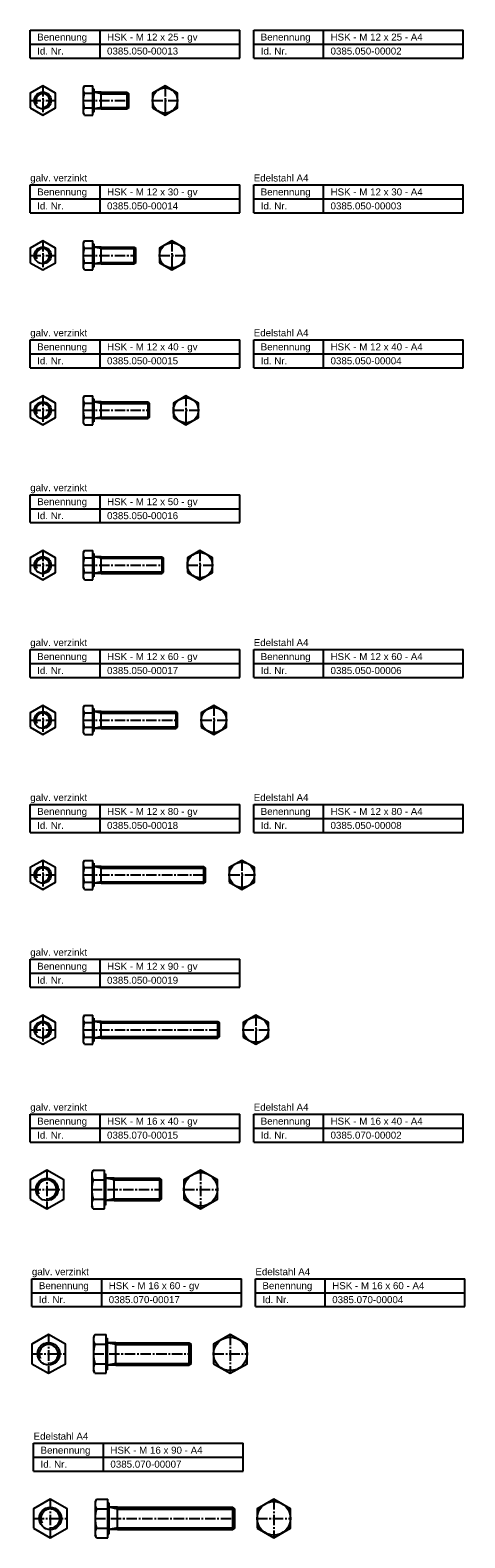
# Model space of a CAD drawing. Header units: millimetres. Extents: x -218 to 93, y 582 to 2735.
# Tile 1 of 2: x -218 to 93, y 582 to 1661. Entities that reach past the tile are written whole.
import ezdxf

# ---------------------------------------------------------------- set-up
doc = ezdxf.new("R2010")
doc.units = ezdxf.units.MM
doc.header["$LTSCALE"] = 10
doc.linetypes.add('MITTE2', pattern=[1.125, 0.75, -0.125, 0.125, -0.125])
doc.layers.add('HALFEN', color=2, linetype='CONTINUOUS')
doc.styles.add('ARIAL50', font='ARIAL.TTF', dxfattribs={"height": 5})

msp = doc.modelspace()

# ---------------------------------------------------------------- linework, layer by layer
at = {"layer": 'HALFEN'}
for p, q in [((-217.7, 1661), (-67.7, 1661)), ((-217.7, 1641), (-217.7, 1661)), ((-217.7, 1651), (-67.7, 1651)), ((-167.7, 1641), (-167.7, 1661)), ((-67.7, 1641), (-67.7, 1661)), ((-57.7, 1641), (-57.7, 1661)), ((-57.7, 1661), (92.3, 1661)), ((-57.7, 1651), (92.3, 1651)), ((-7.7, 1641), (-7.7, 1661)), ((92.3, 1641), (92.3, 1661)), ((-217.7, 1641), (-67.7, 1641)), ((-57.7, 1641), (92.3, 1641)), ((-178.9, 1621), (-179.7, 1619.6)), ((-179.7, 1619.6), (-179.7, 1601.6)), ((-178.9, 1621), (-172.8, 1621)), ((-172.8, 1618.9), (-172.8, 1621)), ((-172.8, 1602.2), (-172.8, 1618.9)), ((-172.8, 1618.9), (-172.2, 1618.9)), ((-172.2, 1618.9), (-172.2, 1616.6)), ((-178.9, 1615.8), (-172.8, 1615.8)), ((-166.9, 1616.6), (-172.2, 1616.6)), ((-172.2, 1616.6), (-172.2, 1616.6)), ((-172.2, 1616.6), (-172.2, 1604.6)), ((-166.9, 1616.6), (-148.3, 1616.6)), ((-166.9, 1604.6), (-166.9, 1616.6)), ((-148.3, 1616.6), (-147.2, 1615.5)), ((-148.3, 1604.6), (-148.3, 1616.6)), ((-147.2, 1605.6), (-147.2, 1615.5)), ((-178.9, 1600.2), (-179.7, 1601.6)), ((-178.9, 1605.4), (-172.8, 1605.4)), ((-178.9, 1600.2), (-172.8, 1600.2)), ((-172.8, 1600.2), (-172.8, 1602.2)), ((-172.8, 1602.2), (-172.2, 1602.2)), ((-166.9, 1604.6), (-172.2, 1604.6)), ((-172.2, 1604.6), (-172.2, 1602.2)), ((-172.2, 1604.6), (-172.2, 1604.6)), ((-166.9, 1604.6), (-148.3, 1604.6)), ((-147.2, 1605.6), (-148.3, 1604.6)), ((-217.7, 1550.2), (-67.7, 1550.2)), ((-217.7, 1530.2), (-217.7, 1550.2)), ((-167.7, 1530.2), (-167.7, 1550.2)), ((-67.7, 1530.2), (-67.7, 1550.2)), ((-57.7, 1550.2), (92.3, 1550.2)), ((-57.7, 1530.2), (-57.7, 1550.2)), ((-7.7, 1530.2), (-7.7, 1550.2)), ((92.3, 1530.2), (92.3, 1550.2)), ((-217.7, 1540.2), (-67.7, 1540.2)), ((-57.7, 1540.2), (92.3, 1540.2)), ((-217.7, 1530.2), (-67.7, 1530.2)), ((-57.7, 1530.2), (92.3, 1530.2)), ((-178.9, 1510.2), (-179.7, 1508.8)), ((-178.9, 1510.2), (-172.8, 1510.2)), ((-172.8, 1508.1), (-172.8, 1510.2)), ((-179.7, 1508.8), (-179.7, 1490.8)), ((-178.9, 1505), (-172.8, 1505)), ((-172.8, 1491.5), (-172.8, 1508.1)), ((-172.8, 1508.1), (-172.2, 1508.1)), ((-172.2, 1508.1), (-172.2, 1505.8)), ((-172.2, 1505.8), (-172.2, 1493.8)), ((-172.2, 1505.8), (-172.2, 1505.8)), ((-166.9, 1505.8), (-172.2, 1505.8)), ((-166.9, 1505.8), (-143.3, 1505.8)), ((-166.9, 1493.8), (-166.9, 1505.8)), ((-143.3, 1493.8), (-143.3, 1505.8)), ((-143.3, 1505.8), (-142.2, 1504.7)), ((-142.2, 1494.8), (-142.2, 1504.7)), ((-178.9, 1489.4), (-179.7, 1490.8)), ((-178.9, 1494.6), (-172.8, 1494.6)), ((-178.9, 1489.4), (-172.8, 1489.4)), ((-172.8, 1489.4), (-172.8, 1491.5)), ((-172.8, 1491.5), (-172.2, 1491.5)), ((-172.2, 1493.8), (-172.2, 1493.8)), ((-172.2, 1493.8), (-172.2, 1491.5)), ((-166.9, 1493.8), (-172.2, 1493.8)), ((-166.9, 1493.8), (-143.3, 1493.8)), ((-142.2, 1494.8), (-143.3, 1493.8)), ((-217.7, 1439.4), (-67.7, 1439.4)), ((-217.7, 1419.4), (-217.7, 1439.4)), ((-167.7, 1419.4), (-167.7, 1439.4)), ((-67.7, 1419.4), (-67.7, 1439.4)), ((-57.7, 1439.4), (92.3, 1439.4)), ((-57.7, 1419.4), (-57.7, 1439.4)), ((-7.7, 1419.4), (-7.7, 1439.4)), ((92.3, 1419.4), (92.3, 1439.4)), ((-217.7, 1429.4), (-67.7, 1429.4)), ((-57.7, 1429.4), (92.3, 1429.4)), ((-217.7, 1419.4), (-67.7, 1419.4)), ((-57.7, 1419.4), (92.3, 1419.4)), ((-178.9, 1399.4), (-179.7, 1398)), ((-179.7, 1398), (-179.7, 1380)), ((-178.9, 1399.4), (-172.8, 1399.4)), ((-178.9, 1394.2), (-172.8, 1394.2)), ((-172.8, 1397.3), (-172.8, 1399.4)), ((-172.8, 1380.7), (-172.8, 1397.3)), ((-172.8, 1397.3), (-172.2, 1397.3)), ((-172.2, 1397.3), (-172.2, 1395)), ((-172.2, 1395), (-172.2, 1383)), ((-172.2, 1395), (-172.2, 1395)), ((-166.9, 1395), (-172.2, 1395)), ((-166.9, 1395), (-133.3, 1395)), ((-166.9, 1383), (-166.9, 1395)), ((-133.3, 1395), (-132.2, 1393.9)), ((-133.3, 1383), (-133.3, 1395)), ((-132.2, 1384.1), (-132.2, 1393.9)), ((-178.9, 1383.8), (-172.8, 1383.8)), ((-172.2, 1383), (-172.2, 1383)), ((-172.2, 1383), (-172.2, 1380.7)), ((-166.9, 1383), (-172.2, 1383)), ((-166.9, 1383), (-133.3, 1383)), ((-132.2, 1384.1), (-133.3, 1383)), ((-178.9, 1378.6), (-179.7, 1380)), ((-178.9, 1378.6), (-172.8, 1378.6)), ((-172.8, 1378.6), (-172.8, 1380.7)), ((-172.8, 1380.7), (-172.2, 1380.7)), ((-217.7, 1328.6), (-67.7, 1328.6)), ((-217.7, 1308.6), (-217.7, 1328.6)), ((-167.7, 1308.6), (-167.7, 1328.6)), ((-67.7, 1308.6), (-67.7, 1328.6)), ((-217.7, 1318.6), (-67.7, 1318.6)), ((-217.7, 1308.6), (-67.7, 1308.6)), ((-178.9, 1288.6), (-179.7, 1287.2)), ((-179.7, 1287.2), (-179.7, 1269.2)), ((-178.9, 1288.6), (-172.8, 1288.6)), ((-172.8, 1286.5), (-172.8, 1288.6)), ((-172.8, 1269.9), (-172.8, 1286.5)), ((-172.8, 1286.5), (-172.2, 1286.5)), ((-172.2, 1286.5), (-172.2, 1284.2)), ((-166.9, 1284.2), (-172.2, 1284.2)), ((-172.2, 1284.2), (-172.2, 1284.2)), ((-172.2, 1284.2), (-172.2, 1272.2)), ((-166.9, 1284.2), (-123.3, 1284.2)), ((-166.9, 1272.2), (-166.9, 1284.2)), ((-123.3, 1284.2), (-122.2, 1283.1)), ((-123.3, 1272.2), (-123.3, 1284.2)), ((-178.9, 1283.4), (-172.8, 1283.4)), ((-178.9, 1273), (-172.8, 1273)), ((-122.2, 1273.3), (-123.3, 1272.2)), ((-122.2, 1273.3), (-122.2, 1283.1)), ((-178.9, 1267.8), (-179.7, 1269.2)), ((-178.9, 1267.8), (-172.8, 1267.8)), ((-172.8, 1267.8), (-172.8, 1269.9)), ((-172.8, 1269.9), (-172.2, 1269.9)), ((-166.9, 1272.2), (-172.2, 1272.2)), ((-172.2, 1272.2), (-172.2, 1269.9)), ((-172.2, 1272.2), (-172.2, 1272.2)), ((-166.9, 1272.2), (-123.3, 1272.2)), ((-217.7, 1217.8), (-67.7, 1217.8)), ((-217.7, 1197.8), (-217.7, 1217.8)), ((-167.7, 1197.8), (-167.7, 1217.8)), ((-67.7, 1197.8), (-67.7, 1217.8)), ((-57.7, 1217.8), (92.3, 1217.8)), ((-57.7, 1197.8), (-57.7, 1217.8)), ((-7.7, 1197.8), (-7.7, 1217.8)), ((92.3, 1197.8), (92.3, 1217.8)), ((-217.7, 1207.8), (-67.7, 1207.8)), ((-217.7, 1197.8), (-67.7, 1197.8)), ((-57.7, 1207.8), (92.3, 1207.8)), ((-57.7, 1197.8), (92.3, 1197.8)), ((-178.9, 1177.8), (-179.7, 1176.4)), ((-179.7, 1176.4), (-179.7, 1158.4)), ((-178.9, 1177.8), (-172.8, 1177.8)), ((-172.8, 1175.7), (-172.8, 1177.8)), ((-178.9, 1172.6), (-172.8, 1172.6)), ((-172.8, 1159.1), (-172.8, 1175.7)), ((-172.8, 1175.7), (-172.2, 1175.7)), ((-172.2, 1175.7), (-172.2, 1173.4)), ((-166.9, 1173.4), (-172.2, 1173.4)), ((-172.2, 1173.4), (-172.2, 1173.4)), ((-172.2, 1173.4), (-172.2, 1161.4)), ((-166.9, 1173.4), (-113.3, 1173.4)), ((-166.9, 1161.4), (-166.9, 1173.4)), ((-113.3, 1173.4), (-112.2, 1172.3)), ((-113.3, 1161.4), (-113.3, 1173.4)), ((-112.2, 1162.5), (-112.2, 1172.3)), ((-178.9, 1157), (-179.7, 1158.4)), ((-178.9, 1162.2), (-172.8, 1162.2)), ((-178.9, 1157), (-172.8, 1157)), ((-172.8, 1157), (-172.8, 1159.1)), ((-172.8, 1159.1), (-172.2, 1159.1)), ((-166.9, 1161.4), (-172.2, 1161.4)), ((-172.2, 1161.4), (-172.2, 1159.1)), ((-172.2, 1161.4), (-172.2, 1161.4)), ((-166.9, 1161.4), (-113.3, 1161.4)), ((-112.2, 1162.5), (-113.3, 1161.4)), ((-217.7, 1107), (-67.7, 1107)), ((-217.7, 1087), (-217.7, 1107)), ((-167.7, 1087), (-167.7, 1107)), ((-67.7, 1087), (-67.7, 1107)), ((-57.7, 1107), (92.3, 1107)), ((-57.7, 1087), (-57.7, 1107)), ((-7.7, 1087), (-7.7, 1107)), ((92.3, 1087), (92.3, 1107)), ((-217.7, 1097), (-67.7, 1097)), ((-57.7, 1097), (92.3, 1097)), ((-217.7, 1087), (-67.7, 1087)), ((-57.7, 1087), (92.3, 1087)), ((-178.9, 1067), (-179.7, 1065.6)), ((-179.7, 1065.6), (-179.7, 1047.6)), ((-178.9, 1067), (-172.8, 1067)), ((-178.9, 1061.8), (-172.8, 1061.8)), ((-172.8, 1064.9), (-172.8, 1067)), ((-172.8, 1048.3), (-172.8, 1064.9)), ((-172.8, 1064.9), (-172.2, 1064.9)), ((-172.2, 1064.9), (-172.2, 1062.6)), ((-166.9, 1062.6), (-172.2, 1062.6)), ((-172.2, 1062.6), (-172.2, 1062.6)), ((-172.2, 1062.6), (-172.2, 1050.6)), ((-166.9, 1062.6), (-93.3, 1062.6)), ((-166.9, 1050.6), (-166.9, 1062.6)), ((-93.3, 1050.6), (-93.3, 1062.6)), ((-93.3, 1062.6), (-92.2, 1061.5)), ((-92.2, 1051.7), (-92.2, 1061.5)), ((-178.9, 1046.2), (-179.7, 1047.6)), ((-178.9, 1051.4), (-172.8, 1051.4)), ((-172.8, 1046.2), (-172.8, 1048.3)), ((-172.8, 1048.3), (-172.2, 1048.3)), ((-166.9, 1050.6), (-172.2, 1050.6)), ((-172.2, 1050.6), (-172.2, 1048.3)), ((-172.2, 1050.6), (-172.2, 1050.6)), ((-166.9, 1050.6), (-93.3, 1050.6)), ((-92.2, 1051.7), (-93.3, 1050.6)), ((-178.9, 1046.2), (-172.8, 1046.2)), ((-217.7, 996.2), (-67.7, 996.2)), ((-217.7, 976.2), (-217.7, 996.2)), ((-167.7, 976.2), (-167.7, 996.2)), ((-67.7, 976.2), (-67.7, 996.2)), ((-217.7, 986.2), (-67.7, 986.2)), ((-217.7, 976.2), (-67.7, 976.2)), ((-178.9, 956.2), (-179.7, 954.8)), ((-179.7, 954.8), (-179.7, 936.8)), ((-178.9, 956.2), (-172.8, 956.2)), ((-178.9, 951), (-172.8, 951)), ((-172.8, 954.2), (-172.8, 956.2)), ((-172.8, 937.5), (-172.8, 954.2)), ((-172.8, 954.2), (-172.2, 954.2)), ((-172.2, 954.2), (-172.2, 951.8)), ((-172.2, 951.8), (-172.2, 939.8)), ((-172.2, 951.8), (-172.2, 951.8)), ((-166.9, 951.8), (-172.2, 951.8)), ((-166.9, 951.8), (-83.3, 951.8)), ((-166.9, 939.8), (-166.9, 951.8)), ((-83.3, 939.8), (-83.3, 951.8)), ((-83.3, 951.8), (-82.2, 950.8)), ((-82.2, 940.9), (-82.2, 950.8)), ((-178.9, 940.6), (-172.8, 940.6)), ((-172.2, 939.8), (-172.2, 937.5)), ((-172.2, 939.8), (-172.2, 939.8)), ((-166.9, 939.8), (-172.2, 939.8)), ((-166.9, 939.8), (-83.3, 939.8)), ((-82.2, 940.9), (-83.3, 939.8)), ((-178.9, 935.4), (-179.7, 936.8)), ((-178.9, 935.4), (-172.8, 935.4)), ((-172.8, 937.5), (-172.2, 937.5)), ((-172.8, 935.4), (-172.8, 937.5)), ((-217.7, 885.4), (-67.7, 885.4)), ((-217.7, 865.4), (-217.7, 885.4)), ((-167.7, 865.4), (-167.7, 885.4)), ((-67.7, 865.4), (-67.7, 885.4)), ((-57.7, 865.4), (-57.7, 885.4)), ((-57.7, 885.4), (92.3, 885.4)), ((-7.7, 865.4), (-7.7, 885.4)), ((92.3, 865.4), (92.3, 885.4)), ((-217.7, 875.4), (-67.7, 875.4)), ((-57.7, 875.4), (92.3, 875.4)), ((-217.7, 865.4), (-67.7, 865.4)), ((-57.7, 865.4), (92.3, 865.4)), ((-172.7, 845.4), (-173.7, 843.6)), ((-173.7, 843.6), (-173.7, 819.6)), ((-172.7, 845.4), (-164.5, 845.4)), ((-164.5, 842.8), (-164.5, 845.4)), ((-164.5, 820.3), (-164.5, 842.8)), ((-164.5, 842.8), (-163.7, 842.8)), ((-163.7, 842.8), (-163.7, 839.6)), ((-172.7, 838.5), (-164.5, 838.5)), ((-163.7, 839.6), (-163.7, 823.6)), ((-163.7, 839.6), (-163.7, 839.6)), ((-157.7, 839.6), (-163.7, 839.6)), ((-157.7, 839.6), (-125, 839.6)), ((-157.7, 823.6), (-157.7, 839.6)), ((-125, 823.6), (-125, 839.6)), ((-125, 839.6), (-123.7, 838.4)), ((-123.7, 824.8), (-123.7, 838.4)), ((-172.7, 824.7), (-164.5, 824.7)), ((-164.5, 820.3), (-163.7, 820.3)), ((-164.5, 817.7), (-164.5, 820.3)), ((-163.7, 823.6), (-163.7, 820.3)), ((-163.7, 823.6), (-163.7, 823.6)), ((-157.7, 823.6), (-163.7, 823.6)), ((-157.7, 823.6), (-125, 823.6)), ((-123.7, 824.8), (-125, 823.6)), ((-172.7, 817.7), (-173.7, 819.6)), ((-172.7, 817.7), (-164.5, 817.7)), ((-216.5, 767.7), (-66.5, 767.7)), ((-216.5, 747.7), (-216.5, 767.7)), ((-166.5, 747.7), (-166.5, 767.7)), ((-66.5, 747.7), (-66.5, 767.7)), ((-56.5, 767.7), (93.5, 767.7)), ((-56.5, 747.7), (-56.5, 767.7)), ((-6.5, 747.7), (-6.5, 767.7)), ((93.5, 747.7), (93.5, 767.7)), ((-216.5, 757.7), (-66.5, 757.7)), ((-56.5, 757.7), (93.5, 757.7)), ((-216.5, 747.7), (-66.5, 747.7)), ((-56.5, 747.7), (93.5, 747.7)), ((-171.5, 727.7), (-172.5, 725.9)), ((-172.5, 725.9), (-172.5, 701.9)), ((-171.5, 727.7), (-163.3, 727.7)), ((-163.3, 725.1), (-163.3, 727.7)), ((-163.3, 702.6), (-163.3, 725.1)), ((-163.3, 725.1), (-162.5, 725.1)), ((-162.5, 725.1), (-162.5, 721.9)), ((-171.5, 720.8), (-163.3, 720.8)), ((-162.5, 721.9), (-162.5, 721.9)), ((-162.5, 721.9), (-162.5, 705.9)), ((-156.5, 721.9), (-162.5, 721.9)), ((-156.5, 721.9), (-103.8, 721.9)), ((-156.5, 705.9), (-156.5, 721.9)), ((-103.8, 705.9), (-103.8, 721.9)), ((-103.8, 721.9), (-102.5, 720.6)), ((-102.5, 707.1), (-102.5, 720.6)), ((-171.5, 700), (-172.5, 701.9)), ((-171.5, 706.9), (-163.3, 706.9)), ((-163.3, 702.6), (-162.5, 702.6)), ((-163.3, 700), (-163.3, 702.6)), ((-162.5, 705.9), (-162.5, 702.6)), ((-162.5, 705.9), (-162.5, 705.9)), ((-156.5, 705.9), (-162.5, 705.9)), ((-156.5, 705.9), (-103.8, 705.9)), ((-102.5, 707.1), (-103.8, 705.9)), ((-171.5, 700), (-163.3, 700)), ((-215.3, 650), (-65.3, 650)), ((-215.3, 630), (-215.3, 650)), ((-165.3, 630), (-165.3, 650)), ((-65.3, 630), (-65.3, 650)), ((-215.3, 640), (-65.3, 640)), ((-215.3, 630), (-65.3, 630)), ((-170.3, 610), (-171.3, 608.2)), ((-171.3, 608.2), (-171.3, 584.2)), ((-170.3, 610), (-162.1, 610)), ((-162.1, 607.4), (-162.1, 610)), ((-162.1, 584.9), (-162.1, 607.4)), ((-162.1, 607.4), (-161.3, 607.4)), ((-161.3, 607.4), (-161.3, 604.2)), ((-161.3, 604.2), (-161.3, 604.2)), ((-161.3, 604.2), (-161.3, 588.2)), ((-155.3, 604.2), (-161.3, 604.2)), ((-155.3, 604.2), (-72.6, 604.2)), ((-155.3, 588.2), (-155.3, 604.2)), ((-72.6, 588.2), (-72.6, 604.2)), ((-72.6, 604.2), (-71.3, 602.9)), ((-170.3, 603.1), (-162.1, 603.1)), ((-71.3, 589.4), (-71.3, 602.9)), ((-170.3, 582.3), (-171.3, 584.2)), ((-170.3, 589.2), (-162.1, 589.2)), ((-162.1, 584.9), (-161.3, 584.9)), ((-162.1, 582.3), (-162.1, 584.9)), ((-161.3, 588.2), (-161.3, 584.9)), ((-161.3, 588.2), (-161.3, 588.2)), ((-155.3, 588.2), (-161.3, 588.2)), ((-155.3, 588.2), (-72.6, 588.2)), ((-71.3, 589.4), (-72.6, 588.2)), ((-170.3, 582.3), (-162.1, 582.3))]:
    msp.add_line(p, q, dxfattribs=at)
at = {"layer": 'HALFEN', "color": 1, "linetype": 'MITTE2'}
for p, q in [((-208.7, 1621), (-208.7, 1600.2)), ((-121.2, 1621), (-121.2, 1600.2)), ((-217.7, 1610.6), (-199.7, 1610.6)), ((-179.7, 1610.6), (-147.2, 1610.6)), ((-130.2, 1610.6), (-112.2, 1610.6)), ((-208.7, 1510.2), (-208.7, 1489.4)), ((-116.2, 1510.2), (-116.2, 1489.4)), ((-217.7, 1499.8), (-199.7, 1499.8)), ((-179.7, 1499.8), (-142.2, 1499.8)), ((-125.2, 1499.8), (-107.2, 1499.8)), ((-208.7, 1399.4), (-208.7, 1378.6)), ((-106.2, 1399.4), (-106.2, 1378.6)), ((-217.7, 1389), (-199.7, 1389)), ((-179.7, 1389), (-132.2, 1389)), ((-115.2, 1389), (-97.2, 1389)), ((-208.7, 1288.6), (-208.7, 1267.8)), ((-96.2, 1288.6), (-96.2, 1267.8)), ((-217.7, 1278.2), (-199.7, 1278.2)), ((-179.7, 1278.2), (-122.2, 1278.2)), ((-105.2, 1278.2), (-87.2, 1278.2)), ((-208.7, 1177.8), (-208.7, 1157)), ((-86.2, 1177.8), (-86.2, 1157)), ((-217.7, 1167.4), (-199.7, 1167.4)), ((-179.7, 1167.4), (-112.2, 1167.4)), ((-95.2, 1167.4), (-77.2, 1167.4)), ((-208.7, 1067), (-208.7, 1046.2)), ((-66.2, 1067), (-66.2, 1046.2)), ((-217.7, 1056.6), (-199.7, 1056.6)), ((-179.7, 1056.6), (-92.2, 1056.6)), ((-75.2, 1056.6), (-57.2, 1056.6)), ((-208.7, 956.2), (-208.7, 935.4)), ((-56.2, 956.2), (-56.2, 935.4)), ((-217.7, 945.8), (-199.7, 945.8)), ((-179.7, 945.8), (-82.2, 945.8)), ((-65.2, 945.8), (-47.2, 945.8)), ((-205.7, 845.4), (-205.7, 817.7)), ((-95.7, 845.4), (-95.7, 817.7)), ((-217.7, 831.6), (-193.7, 831.6)), ((-173.7, 831.6), (-123.7, 831.6)), ((-107.7, 831.6), (-83.7, 831.6)), ((-204.5, 727.7), (-204.5, 700)), ((-74.5, 727.7), (-74.5, 700)), ((-216.5, 713.9), (-192.5, 713.9)), ((-172.5, 713.9), (-102.5, 713.9)), ((-86.5, 713.9), (-62.5, 713.9)), ((-203.3, 610), (-203.3, 582.3)), ((-43.3, 610), (-43.3, 582.3)), ((-215.3, 596.2), (-191.3, 596.2)), ((-171.3, 596.2), (-71.3, 596.2)), ((-55.3, 596.2), (-31.3, 596.2))]:
    msp.add_line(p, q, dxfattribs=at)
at = {"layer": 'HALFEN', "color": 1}
for p, q in [((-166.9, 1615.5), (-172.2, 1616.6)), ((-166.9, 1615.5), (-147.2, 1615.5)), ((-166.9, 1605.6), (-172.2, 1604.6)), ((-166.9, 1605.6), (-147.2, 1605.6)), ((-166.9, 1504.7), (-172.2, 1505.8)), ((-166.9, 1504.7), (-142.2, 1504.7)), ((-166.9, 1494.8), (-172.2, 1493.8)), ((-166.9, 1494.8), (-142.2, 1494.8)), ((-166.9, 1393.9), (-172.2, 1395)), ((-166.9, 1393.9), (-132.2, 1393.9)), ((-166.9, 1384.1), (-172.2, 1383)), ((-166.9, 1384.1), (-132.2, 1384.1)), ((-166.9, 1283.1), (-172.2, 1284.2)), ((-166.9, 1273.3), (-172.2, 1272.2)), ((-166.9, 1283.1), (-122.2, 1283.1)), ((-166.9, 1273.3), (-122.2, 1273.3)), ((-166.9, 1172.3), (-172.2, 1173.4)), ((-166.9, 1172.3), (-112.2, 1172.3)), ((-166.9, 1162.5), (-172.2, 1161.4)), ((-166.9, 1162.5), (-112.2, 1162.5)), ((-166.9, 1061.5), (-172.2, 1062.6)), ((-166.9, 1061.5), (-92.2, 1061.5)), ((-166.9, 1051.7), (-172.2, 1050.6)), ((-166.9, 1051.7), (-92.2, 1051.7)), ((-166.9, 950.8), (-172.2, 951.8)), ((-166.9, 950.8), (-82.2, 950.8)), ((-166.9, 940.9), (-172.2, 939.8)), ((-166.9, 940.9), (-82.2, 940.9)), ((-157.7, 838.4), (-163.7, 839.6)), ((-157.7, 838.4), (-123.7, 838.4)), ((-157.7, 824.8), (-163.7, 823.6)), ((-157.7, 824.8), (-123.7, 824.8)), ((-156.5, 720.6), (-162.5, 721.9)), ((-156.5, 720.6), (-102.5, 720.6)), ((-156.5, 707.1), (-162.5, 705.9)), ((-156.5, 707.1), (-102.5, 707.1)), ((-155.3, 602.9), (-161.3, 604.2)), ((-155.3, 602.9), (-71.3, 602.9)), ((-155.3, 589.4), (-161.3, 588.2)), ((-155.3, 589.4), (-71.3, 589.4))]:
    msp.add_line(p, q, dxfattribs=at)
at = {"layer": 'HALFEN'}
for points in [[(-217.7, 1605.4), (-208.7, 1600.2), (-199.7, 1605.4), (-199.7, 1615.8), (-208.7, 1621), (-217.7, 1615.8)], [(-130.2, 1605.4), (-121.2, 1600.2), (-112.2, 1605.4), (-112.2, 1615.8), (-121.2, 1621), (-130.2, 1615.8)], [(-217.7, 1494.6), (-208.7, 1489.4), (-199.7, 1494.6), (-199.7, 1505), (-208.7, 1510.2), (-217.7, 1505)], [(-125.2, 1494.6), (-116.2, 1489.4), (-107.2, 1494.6), (-107.2, 1505), (-116.2, 1510.2), (-125.2, 1505)], [(-217.7, 1383.8), (-208.7, 1378.6), (-199.7, 1383.8), (-199.7, 1394.2), (-208.7, 1399.4), (-217.7, 1394.2)], [(-115.2, 1383.8), (-106.2, 1378.6), (-97.2, 1383.8), (-97.2, 1394.2), (-106.2, 1399.4), (-115.2, 1394.2)], [(-217.7, 1273), (-208.7, 1267.8), (-199.7, 1273), (-199.7, 1283.4), (-208.7, 1288.6), (-217.7, 1283.4)], [(-105.2, 1273), (-96.2, 1267.8), (-87.2, 1273), (-87.2, 1283.4), (-96.2, 1288.6), (-105.2, 1283.4)], [(-217.7, 1162.2), (-208.7, 1157), (-199.7, 1162.2), (-199.7, 1172.6), (-208.7, 1177.8), (-217.7, 1172.6)], [(-95.2, 1162.2), (-86.2, 1157), (-77.2, 1162.2), (-77.2, 1172.6), (-86.2, 1177.8), (-95.2, 1172.6)], [(-217.7, 1051.4), (-208.7, 1046.2), (-199.7, 1051.4), (-199.7, 1061.8), (-208.7, 1067), (-217.7, 1061.8)], [(-75.2, 1051.4), (-66.2, 1046.2), (-57.2, 1051.4), (-57.2, 1061.8), (-66.2, 1067), (-75.2, 1061.8)], [(-217.7, 940.6), (-208.7, 935.4), (-199.7, 940.6), (-199.7, 951), (-208.7, 956.2), (-217.7, 951)], [(-65.2, 940.6), (-56.2, 935.4), (-47.2, 940.6), (-47.2, 951), (-56.2, 956.2), (-65.2, 951)], [(-217.7, 824.7), (-205.7, 817.7), (-193.7, 824.7), (-193.7, 838.5), (-205.7, 845.4), (-217.7, 838.5)], [(-107.7, 824.7), (-95.7, 817.7), (-83.7, 824.7), (-83.7, 838.5), (-95.7, 845.4), (-107.7, 838.5)], [(-216.5, 706.9), (-204.5, 700), (-192.5, 706.9), (-192.5, 720.8), (-204.5, 727.7), (-216.5, 720.8)], [(-86.5, 706.9), (-74.5, 700), (-62.5, 706.9), (-62.5, 720.8), (-74.5, 727.7), (-86.5, 720.8)], [(-215.3, 589.2), (-203.3, 582.3), (-191.3, 589.2), (-191.3, 603.1), (-203.3, 610), (-215.3, 603.1)], [(-55.3, 589.2), (-43.3, 582.3), (-31.3, 589.2), (-31.3, 603.1), (-43.3, 610), (-55.3, 603.1)]]:
    msp.add_lwpolyline(points, close=True, dxfattribs=at)
for centre, radius in [((-121.2, 1610.6), 9), ((-208.7, 1610.6), 6), ((-208.7, 1499.8), 6), ((-116.2, 1499.8), 9), ((-208.7, 1389), 6), ((-106.2, 1389), 9), ((-208.7, 1278.2), 6), ((-96.2, 1278.2), 9), ((-86.2, 1167.4), 9), ((-208.7, 1167.4), 6), ((-208.7, 1056.6), 6), ((-66.2, 1056.6), 9), ((-208.7, 945.8), 6), ((-56.2, 945.8), 9), ((-95.7, 831.6), 12), ((-205.7, 831.6), 8), ((-74.5, 713.9), 12), ((-204.5, 713.9), 8), ((-203.3, 596.2), 8), ((-43.3, 596.2), 12)]:
    msp.add_circle(centre, radius, dxfattribs=at)
for centre, radius, start, end in [((-175.2, 1618.4), 4.59, 154.4469, 214.4469), ((-162.6, 1610.6), 17.2, 162.3875, 197.6125), ((-175.2, 1602.8), 4.59, 145.5531, 205.5531), ((-175.2, 1507.6), 4.59, 154.4469, 214.4469), ((-162.6, 1499.8), 17.2, 162.3875, 197.6125), ((-175.2, 1492), 4.59, 145.5531, 205.5531), ((-175.2, 1396.8), 4.59, 154.4469, 214.4469), ((-162.6, 1389), 17.2, 162.3875, 197.6125), ((-175.2, 1381.2), 4.59, 145.5531, 205.5531), ((-175.2, 1286), 4.59, 154.4469, 214.4469), ((-162.6, 1278.2), 17.2, 162.3875, 197.6125), ((-175.2, 1270.4), 4.59, 145.5531, 205.5531), ((-175.2, 1175.2), 4.59, 154.4469, 214.4469), ((-162.6, 1167.4), 17.2, 162.3875, 197.6125), ((-175.2, 1159.6), 4.59, 145.5531, 205.5531), ((-175.2, 1064.4), 4.59, 154.4469, 214.4469), ((-162.6, 1056.6), 17.2, 162.3875, 197.6125), ((-175.2, 1048.8), 4.59, 145.5531, 205.5531), ((-175.2, 953.6), 4.59, 154.4469, 214.4469), ((-162.6, 945.8), 17.2, 162.3875, 197.6125), ((-175.2, 938), 4.59, 145.5531, 205.5531), ((-167.6, 842), 6.12, 154.4469, 214.4469), ((-150.8, 831.6), 22.9, 162.3875, 197.6125), ((-167.6, 821.2), 6.12, 145.5531, 205.5531), ((-166.4, 724.3), 6.12, 154.4469, 214.4469), ((-149.6, 713.9), 22.9, 162.3875, 197.6125), ((-166.4, 703.5), 6.12, 145.5531, 205.5531), ((-165.2, 606.5), 6.12, 154.4469, 214.4469), ((-148.4, 596.2), 22.9, 162.3875, 197.6125), ((-165.2, 585.8), 6.12, 145.5531, 205.5531)]:
    msp.add_arc(centre, radius, start, end, dxfattribs=at)
at = {"layer": 'HALFEN', "color": 1}
for centre, radius in [((-208.7, 1610.6), 4.93), ((-208.7, 1499.8), 4.93), ((-208.7, 1389), 4.93), ((-208.7, 1278.2), 4.93), ((-208.7, 1167.4), 4.93), ((-208.7, 1056.6), 4.93), ((-208.7, 945.8), 4.93), ((-205.7, 831.6), 6.77), ((-204.5, 713.9), 6.77), ((-203.3, 596.2), 6.77)]:
    msp.add_arc(centre, radius, 280, 210, dxfattribs=at)

# ---------------------------------------------------------------- texts
at = {"layer": 'HALFEN', "style": 'ARIAL50'}
for s, p in [('Benennung', (-212.7, 1653.5)), ('HSK - M 12 x 25 - gv', (-162.7, 1653.5)), ('Benennung', (-52.7, 1653.5)), ('HSK - M 12 x 25 - A4', (-2.7, 1653.5)), ('Id. Nr.', (-212.7, 1643.5)), ('0385.050-00013', (-162.7, 1643.5)), ('Id. Nr.', (-52.7, 1643.5)), ('0385.050-00002', (-2.7, 1643.5)), ('galv. verzinkt', (-217.7, 1552.7)), ('Edelstahl A4', (-57.7, 1552.7)), ('Benennung', (-212.7, 1542.7)), ('HSK - M 12 x 30 - gv', (-162.7, 1542.7)), ('Benennung', (-52.7, 1542.7)), ('HSK - M 12 x 30 - A4', (-2.7, 1542.7)), ('Id. Nr.', (-212.7, 1532.7)), ('0385.050-00014', (-162.7, 1532.7)), ('Id. Nr.', (-52.7, 1532.7)), ('0385.050-00003', (-2.7, 1532.7)), ('galv. verzinkt', (-217.7, 1441.9)), ('Edelstahl A4', (-57.7, 1441.9)), ('Benennung', (-212.7, 1431.9)), ('HSK - M 12 x 40 - gv', (-162.7, 1431.9)), ('Benennung', (-52.7, 1431.9)), ('HSK - M 12 x 40 - A4', (-2.7, 1431.9)), ('Id. Nr.', (-212.7, 1421.9)), ('0385.050-00015', (-162.7, 1421.9)), ('Id. Nr.', (-52.7, 1421.9)), ('0385.050-00004', (-2.7, 1421.9)), ('galv. verzinkt', (-217.7, 1331.1)), ('Benennung', (-212.7, 1321.1)), ('Id. Nr.', (-212.7, 1311.1)), ('0385.050-00016', (-162.7, 1311.1)), ('HSK - M 12 x 50 - gv', (-162.7, 1321.1)), ('galv. verzinkt', (-217.7, 1220.3)), ('Edelstahl A4', (-57.7, 1220.3)), ('Benennung', (-212.7, 1210.3)), ('HSK - M 12 x 60 - gv', (-162.7, 1210.3)), ('Benennung', (-52.7, 1210.3)), ('HSK - M 12 x 60 - A4', (-2.7, 1210.3)), ('Id. Nr.', (-212.7, 1200.3)), ('0385.050-00017', (-162.7, 1200.3)), ('Id. Nr.', (-52.7, 1200.3)), ('0385.050-00006', (-2.7, 1200.3)), ('galv. verzinkt', (-217.7, 1109.5)), ('Edelstahl A4', (-57.7, 1109.5)), ('Benennung', (-212.7, 1099.5)), ('HSK - M 12 x 80 - gv', (-162.7, 1099.5)), ('Benennung', (-52.7, 1099.5)), ('HSK - M 12 x 80 - A4', (-2.7, 1099.5)), ('Id. Nr.', (-212.7, 1089.5)), ('0385.050-00018', (-162.7, 1089.5)), ('Id. Nr.', (-52.7, 1089.5)), ('0385.050-00008', (-2.7, 1089.5)), ('galv. verzinkt', (-217.7, 998.7)), ('Benennung', (-212.7, 988.7)), ('HSK - M 12 x 90 - gv', (-162.7, 988.7)), ('Id. Nr.', (-212.7, 978.7)), ('0385.050-00019', (-162.7, 978.7)), ('galv. verzinkt', (-217.7, 887.9)), ('Edelstahl A4', (-57.7, 887.9)), ('Benennung', (-212.7, 877.9)), ('HSK - M 16 x 40 - gv', (-162.7, 877.9)), ('Benennung', (-52.7, 877.9)), ('HSK - M 16 x 40 - A4', (-2.7, 877.9)), ('Id. Nr.', (-212.7, 867.9)), ('0385.070-00015', (-162.7, 867.9)), ('Id. Nr.', (-52.7, 867.9)), ('0385.070-00002', (-2.7, 867.9)), ('galv. verzinkt', (-216.5, 770.2)), ('Edelstahl A4', (-56.5, 770.2)), ('Benennung', (-211.5, 760.2)), ('Id. Nr.', (-211.5, 750.2)), ('0385.070-00017', (-161.5, 750.2)), ('HSK - M 16 x 60 - gv', (-161.5, 760.2)), ('Benennung', (-51.5, 760.2)), ('Id. Nr.', (-51.5, 750.2)), ('0385.070-00004', (-1.5, 750.2)), ('HSK - M 16 x 60 - A4', (-1.5, 760.2)), ('Edelstahl A4', (-215.3, 652.5)), ('Benennung', (-210.3, 642.5)), ('HSK - M 16 x 90 - A4', (-160.3, 642.5)), ('Id. Nr.', (-210.3, 632.5)), ('0385.070-00007', (-160.3, 632.5))]:
    msp.add_text(s, height=5, dxfattribs=at).set_placement(p)

doc.saveas('drawing.dxf')
